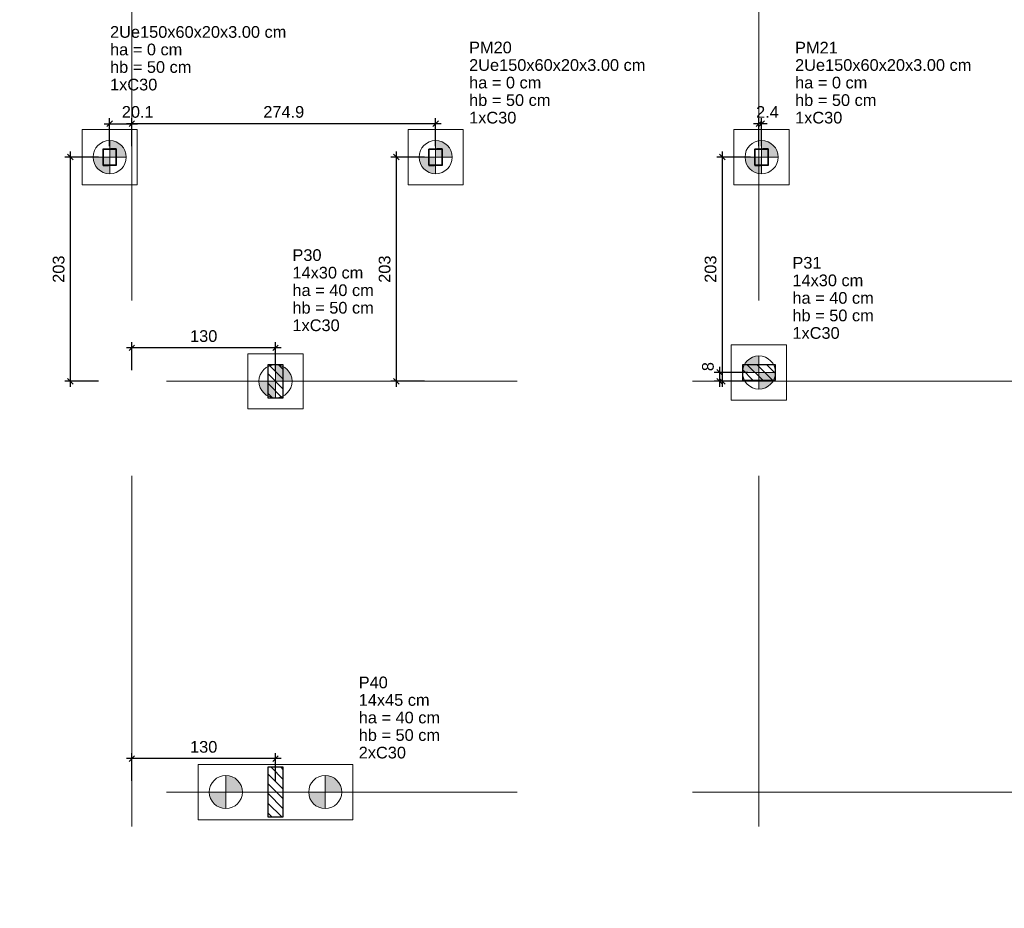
# Model space of a CAD drawing. Header units: millimetres. Extents: x 10906 to 25863, y 1966 to 4861.
# Tile 11 of 163: x 10953 to 10970, y 2936 to 2952. Entities that reach past the tile are written whole.
import ezdxf

# ---------------------------------------------------------------- set-up
doc = ezdxf.new("R2010")
doc.units = ezdxf.units.MM
doc.linetypes.add('DASHED2', pattern=[9.525, 6.35, -3.175])
doc.linetypes.add('DOT2', pattern=[3.175, 0, -3.175])
for name, color, linetype, lineweight in [('LC-Cotas', 4, 'Continuous', 5), ('LC-Eixos', 5, 'DASHED2', 5), ('LC-Estacas dos blocos', 252, 'Continuous', 5), ('LC-Hachuras dos pilares', 8, 'Continuous', 5), ('LC-Seção das fundações', 7, 'Continuous', 5), ('LC-Seção dos pilares', 4, 'Continuous', 30), ('LC-Textos', 7, 'Continuous', 20)]:
    doc.layers.add(name, color=color, linetype=linetype, lineweight=lineweight)
doc.styles.add('Arial', font='arial.ttf')
doc.styles.get("Standard").update_dxf_attribs({"font": 'arial.ttf'})
doc.dimstyles.new('UM_50.000000', dxfattribs={"dimtxt": 0.18, "dimasz": 0.2, "dimexe": 0.2, "dimexo": 0.5, "dimgap": 0, "dimtad": 1, "dimtih": 1, "dimtoh": 1, "dimlfac": 50, "dimzin": 0, "dimdsep": 46, "dimtxsty": 'Standard', "dimcen": 0.09, "dimdle": 0.2, "dimclrd": 256, "dimclre": 256, "dimclrt": 7, "dimazin": 0, "dimtfac": 1, "dimtofl": 0, "dimtmove": 0, "dimatfit": 3, "dimfxl": 1, "dimtolj": 1, "dimtzin": 0, "dimarcsym": 0})
pattern_1 = [(135, (10908.55917, 2930.6675), (-0.08838835, -0.08838835), [])]

# ---------------------------------------------------------------- blocks, each defined once
blk = doc.blocks.new('_Oblique')
at = {"color": 0, "linetype": 'ByBlock', "lineweight": -2}
blk.add_line((-0.5, -0.5), (0.5, 0.5), dxfattribs=at)
blk = doc.blocks.new('*D1344')
at = {"layer": 'Defpoints', "color": 0, "transparency": 16777216}
for p in [(10965.909, 2945.868), (10965.197, 2945.708), (10965.909, 2945.708)]:
    blk.add_point(p, dxfattribs=at)
at = {"layer": 'LC-Cotas', "lineweight": -2, "transparency": 16777216}
for p, q in [((10965.197, 2945.968), (10965.197, 2945.608)), ((10965.709, 2945.868), (10965.097, 2945.868)), ((10965.709, 2945.708), (10965.097, 2945.708))]:
    blk.add_line(p, q, dxfattribs=at)
at = {"layer": 'LC-Cotas', "lineweight": -2, "transparency": 16777216, "xscale": 0.1, "yscale": 0.1, "zscale": 0.1}
for p, rotation in [((10965.197, 2945.868), 90), ((10965.197, 2945.708), 270)]:
    blk.add_blockref('_Oblique', p, dxfattribs=dict(at, rotation=rotation))
at = {"layer": 'LC-Cotas', "color": 7, "transparency": 16777216, "insert": (10964.986, 2945.973), "char_height": 0.2118, "attachment_point": 5, "rotation": 90, "style": 'Arial'}
blk.add_mtext('\\A1;8', dxfattribs=at)
blk = doc.blocks.new('*D1373')
at = {"layer": 'Defpoints', "color": 0, "transparency": 16777216}
for p in [(10954.157, 2949.768), (10953.445, 2945.708), (10954.157, 2945.708)]:
    blk.add_point(p, dxfattribs=at)
at = {"layer": 'LC-Cotas', "lineweight": -2, "transparency": 16777216}
for p, q in [((10953.445, 2949.868), (10953.445, 2945.608)), ((10953.957, 2949.768), (10953.345, 2949.768)), ((10953.957, 2945.708), (10953.345, 2945.708))]:
    blk.add_line(p, q, dxfattribs=at)
at = {"layer": 'LC-Cotas', "lineweight": -2, "transparency": 16777216, "xscale": 0.1, "yscale": 0.1, "zscale": 0.1}
for p, rotation in [((10953.445, 2949.768), 90), ((10953.445, 2945.708), 270)]:
    blk.add_blockref('_Oblique', p, dxfattribs=dict(at, rotation=rotation))
at = {"layer": 'LC-Cotas', "color": 7, "transparency": 16777216, "insert": (10953.234, 2947.738), "char_height": 0.2118, "attachment_point": 5, "rotation": 90, "style": 'Arial'}
blk.add_mtext('\\A1;203', dxfattribs=at)
blk = doc.blocks.new('*D1375')
at = {"layer": 'Defpoints', "color": 0, "transparency": 16777216}
for p in [(10960.057, 2949.768), (10959.345, 2945.708), (10960.057, 2945.708)]:
    blk.add_point(p, dxfattribs=at)
at = {"layer": 'LC-Cotas', "lineweight": -2, "transparency": 16777216}
for p, q in [((10959.345, 2949.868), (10959.345, 2945.608)), ((10959.857, 2949.768), (10959.245, 2949.768)), ((10959.857, 2945.708), (10959.245, 2945.708))]:
    blk.add_line(p, q, dxfattribs=at)
at = {"layer": 'LC-Cotas', "lineweight": -2, "transparency": 16777216, "xscale": 0.1, "yscale": 0.1, "zscale": 0.1}
for p, rotation in [((10959.345, 2949.768), 90), ((10959.345, 2945.708), 270)]:
    blk.add_blockref('_Oblique', p, dxfattribs=dict(at, rotation=rotation))
at = {"layer": 'LC-Cotas', "color": 7, "transparency": 16777216, "insert": (10959.134, 2947.738), "char_height": 0.2118, "attachment_point": 5, "rotation": 90, "style": 'Arial'}
blk.add_mtext('\\A1;203', dxfattribs=at)
blk = doc.blocks.new('*D1376')
at = {"layer": 'Defpoints', "color": 0, "transparency": 16777216}
for p in [(10965.957, 2949.768), (10965.245, 2945.708), (10965.957, 2945.708)]:
    blk.add_point(p, dxfattribs=at)
at = {"layer": 'LC-Cotas', "lineweight": -2, "transparency": 16777216}
for p, q in [((10965.245, 2949.868), (10965.245, 2945.608)), ((10965.757, 2949.768), (10965.145, 2949.768)), ((10965.757, 2945.708), (10965.145, 2945.708))]:
    blk.add_line(p, q, dxfattribs=at)
at = {"layer": 'LC-Cotas', "lineweight": -2, "transparency": 16777216, "xscale": 0.1, "yscale": 0.1, "zscale": 0.1}
for p, rotation in [((10965.245, 2949.768), 90), ((10965.245, 2945.708), 270)]:
    blk.add_blockref('_Oblique', p, dxfattribs=dict(at, rotation=rotation))
at = {"layer": 'LC-Cotas', "color": 7, "transparency": 16777216, "insert": (10965.034, 2947.738), "char_height": 0.2118, "attachment_point": 5, "rotation": 90, "style": 'Arial'}
blk.add_mtext('\\A1;203', dxfattribs=at)
blk = doc.blocks.new('*D1390')
at = {"layer": 'Defpoints', "color": 0, "transparency": 16777216}
for p in [(10954.559, 2946.313), (10954.559, 2945.708), (10957.159, 2945.708)]:
    blk.add_point(p, dxfattribs=at)
at = {"layer": 'LC-Cotas', "lineweight": -2, "transparency": 16777216}
for p, q in [((10957.259, 2946.313), (10954.459, 2946.313)), ((10954.559, 2945.908), (10954.559, 2946.413)), ((10957.159, 2945.908), (10957.159, 2946.413))]:
    blk.add_line(p, q, dxfattribs=at)
at = {"layer": 'LC-Cotas', "lineweight": -2, "transparency": 16777216, "xscale": 0.1, "yscale": 0.1, "zscale": 0.1, "rotation": 180}
blk.add_blockref('_Oblique', (10954.559, 2946.313), dxfattribs=at)
at = {"layer": 'LC-Cotas', "lineweight": -2, "transparency": 16777216, "xscale": 0.1, "yscale": 0.1, "zscale": 0.1}
blk.add_blockref('_Oblique', (10957.159, 2946.313), dxfattribs=at)
at = {"layer": 'LC-Cotas', "color": 7, "transparency": 16777216, "insert": (10955.859, 2946.525), "char_height": 0.2118, "attachment_point": 5, "rotation": 0.0057, "style": 'Arial'}
blk.add_mtext('\\A1;130', dxfattribs=at)
blk = doc.blocks.new('*D1395')
at = {"layer": 'Defpoints', "color": 0, "transparency": 16777216}
for p in [(10954.559, 2938.873), (10954.559, 2938.268), (10957.159, 2938.268)]:
    blk.add_point(p, dxfattribs=at)
at = {"layer": 'LC-Cotas', "lineweight": -2, "transparency": 16777216}
for p, q in [((10957.259, 2938.873), (10954.459, 2938.873)), ((10954.559, 2938.468), (10954.559, 2938.973)), ((10957.159, 2938.468), (10957.159, 2938.973))]:
    blk.add_line(p, q, dxfattribs=at)
at = {"layer": 'LC-Cotas', "lineweight": -2, "transparency": 16777216, "xscale": 0.1, "yscale": 0.1, "zscale": 0.1, "rotation": 180}
blk.add_blockref('_Oblique', (10954.559, 2938.873), dxfattribs=at)
at = {"layer": 'LC-Cotas', "lineweight": -2, "transparency": 16777216, "xscale": 0.1, "yscale": 0.1, "zscale": 0.1}
blk.add_blockref('_Oblique', (10957.159, 2938.873), dxfattribs=at)
at = {"layer": 'LC-Cotas', "color": 7, "transparency": 16777216, "insert": (10955.859, 2939.085), "char_height": 0.2118, "attachment_point": 5, "rotation": 0.0057, "style": 'Arial'}
blk.add_mtext('\\A1;130', dxfattribs=at)
blk = doc.blocks.new('*D1301')
at = {"layer": 'Defpoints', "color": 0, "transparency": 16777216}
for p in [(10954.559, 2950.373), (10954.157, 2949.768), (10954.559, 2949.768)]:
    blk.add_point(p, dxfattribs=at)
at = {"layer": 'LC-Cotas', "lineweight": -2, "transparency": 16777216}
for p, q in [((10954.157, 2949.968), (10954.157, 2950.473)), ((10954.559, 2949.968), (10954.559, 2950.473)), ((10954.057, 2950.373), (10954.659, 2950.373))]:
    blk.add_line(p, q, dxfattribs=at)
at = {"layer": 'LC-Cotas', "lineweight": -2, "transparency": 16777216, "xscale": 0.1, "yscale": 0.1, "zscale": 0.1, "rotation": 180}
blk.add_blockref('_Oblique', (10954.157, 2950.373), dxfattribs=at)
at = {"layer": 'LC-Cotas', "lineweight": -2, "transparency": 16777216, "xscale": 0.1, "yscale": 0.1, "zscale": 0.1}
blk.add_blockref('_Oblique', (10954.559, 2950.373), dxfattribs=at)
at = {"layer": 'LC-Cotas', "color": 7, "transparency": 16777216, "insert": (10954.665, 2950.585), "char_height": 0.2118, "attachment_point": 5, "rotation": 0.0057, "style": 'Arial'}
blk.add_mtext('\\A1;20.1', dxfattribs=at)
blk = doc.blocks.new('*D1303')
at = {"layer": 'Defpoints', "color": 0, "transparency": 16777216}
for p in [(10954.559, 2950.373), (10954.559, 2949.768), (10960.057, 2949.768)]:
    blk.add_point(p, dxfattribs=at)
at = {"layer": 'LC-Cotas', "lineweight": -2, "transparency": 16777216}
for p, q in [((10954.559, 2949.968), (10954.559, 2950.473)), ((10960.057, 2949.968), (10960.057, 2950.473)), ((10960.157, 2950.373), (10954.459, 2950.373))]:
    blk.add_line(p, q, dxfattribs=at)
at = {"layer": 'LC-Cotas', "lineweight": -2, "transparency": 16777216, "xscale": 0.1, "yscale": 0.1, "zscale": 0.1, "rotation": 180}
blk.add_blockref('_Oblique', (10954.559, 2950.373), dxfattribs=at)
at = {"layer": 'LC-Cotas', "lineweight": -2, "transparency": 16777216, "xscale": 0.1, "yscale": 0.1, "zscale": 0.1}
blk.add_blockref('_Oblique', (10960.057, 2950.373), dxfattribs=at)
at = {"layer": 'LC-Cotas', "color": 7, "transparency": 16777216, "insert": (10957.308, 2950.585), "char_height": 0.2118, "attachment_point": 5, "rotation": 0.0057, "style": 'Arial'}
blk.add_mtext('\\A1;274.9', dxfattribs=at)
blk = doc.blocks.new('*D1304')
at = {"layer": 'Defpoints', "color": 0, "transparency": 16777216}
for p in [(10965.909, 2950.373), (10965.909, 2949.768), (10965.957, 2949.768)]:
    blk.add_point(p, dxfattribs=at)
at = {"layer": 'LC-Cotas', "lineweight": -2, "transparency": 16777216}
for p, q in [((10965.909, 2949.968), (10965.909, 2950.473)), ((10965.957, 2949.968), (10965.957, 2950.473)), ((10966.057, 2950.373), (10965.809, 2950.373))]:
    blk.add_line(p, q, dxfattribs=at)
at = {"layer": 'LC-Cotas', "lineweight": -2, "transparency": 16777216, "xscale": 0.1, "yscale": 0.1, "zscale": 0.1, "rotation": 180}
blk.add_blockref('_Oblique', (10965.909, 2950.373), dxfattribs=at)
at = {"layer": 'LC-Cotas', "lineweight": -2, "transparency": 16777216, "xscale": 0.1, "yscale": 0.1, "zscale": 0.1}
blk.add_blockref('_Oblique', (10965.957, 2950.373), dxfattribs=at)
at = {"layer": 'LC-Cotas', "color": 7, "transparency": 16777216, "insert": (10966.063, 2950.585), "char_height": 0.2118, "attachment_point": 5, "rotation": 0.0057, "style": 'Arial'}
blk.add_mtext('\\A1;2.4', dxfattribs=at)

msp = doc.modelspace()

# ---------------------------------------------------------------- hatches: boundary and pattern name
at = {"layer": 'LC-Estacas dos blocos', "linetype": 'Continuous'}
for points in [[(10954.44695, 2949.84515), (10954.41698, 2949.91751), (10954.3693, 2949.97964), (10954.30717, 2950.02731), (10954.23481, 2950.05728), (10954.15717, 2950.06751), (10954.15717, 2949.76751), (10954.45717, 2949.76751), (10954.44695, 2949.84515)], [(10960.34695, 2949.84515), (10960.31698, 2949.91751), (10960.2693, 2949.97964), (10960.20717, 2950.02731), (10960.13481, 2950.05728), (10960.05717, 2950.06751), (10960.05717, 2949.76751), (10960.35717, 2949.76751), (10960.34695, 2949.84515)], [(10966.25717, 2949.76751), (10966.24695, 2949.84515), (10966.21698, 2949.91751), (10966.1693, 2949.97964), (10966.10717, 2950.02731), (10966.03481, 2950.05728), (10965.95717, 2950.06751), (10965.95717, 2949.76751), (10966.25717, 2949.76751)], [(10954.07952, 2949.47773), (10954.15717, 2949.46751), (10954.15717, 2949.76751), (10953.85717, 2949.76751), (10953.86739, 2949.68986), (10953.89736, 2949.61751), (10953.94504, 2949.55537), (10954.00717, 2949.5077), (10954.07952, 2949.47773)], [(10959.97952, 2949.47773), (10960.05717, 2949.46751), (10960.05717, 2949.76751), (10959.75717, 2949.76751), (10959.76739, 2949.68986), (10959.79736, 2949.61751), (10959.84504, 2949.55537), (10959.90717, 2949.5077), (10959.97952, 2949.47773)], [(10965.87952, 2949.47773), (10965.95717, 2949.46751), (10965.95717, 2949.76751), (10965.65717, 2949.76751), (10965.66739, 2949.68986), (10965.69736, 2949.61751), (10965.74504, 2949.55537), (10965.80717, 2949.5077), (10965.87952, 2949.47773)], [(10965.60917, 2945.86751), (10965.90917, 2945.86751), (10965.90917, 2946.16751), (10965.83152, 2946.15728), (10965.75917, 2946.12731), (10965.69704, 2946.07964), (10965.64936, 2946.01751), (10965.61939, 2945.94515), (10965.60917, 2945.86751)], [(10957.44895, 2945.78515), (10957.41898, 2945.85751), (10957.3713, 2945.91964), (10957.30917, 2945.96731), (10957.23681, 2945.99728), (10957.15917, 2946.00751), (10957.15917, 2945.70751), (10957.45917, 2945.70751), (10957.44895, 2945.78515)], [(10966.1213, 2945.65537), (10966.16898, 2945.71751), (10966.19895, 2945.78986), (10966.20917, 2945.86751), (10965.90917, 2945.86751), (10965.90917, 2945.56751), (10965.98681, 2945.57773), (10966.05917, 2945.6077), (10966.1213, 2945.65537)], [(10957.08152, 2945.41773), (10957.15917, 2945.40751), (10957.15917, 2945.70751), (10956.85917, 2945.70751), (10956.86939, 2945.62986), (10956.89936, 2945.55751), (10956.94704, 2945.49537), (10957.00917, 2945.4477), (10957.08152, 2945.41773)], [(10956.54895, 2938.34515), (10956.51898, 2938.41751), (10956.4713, 2938.47964), (10956.40917, 2938.52731), (10956.33681, 2938.55728), (10956.25917, 2938.56751), (10956.25917, 2938.26751), (10956.55917, 2938.26751), (10956.54895, 2938.34515)], [(10958.34895, 2938.34515), (10958.31898, 2938.41751), (10958.2713, 2938.47964), (10958.20917, 2938.52731), (10958.13681, 2938.55728), (10958.05917, 2938.56751), (10958.05917, 2938.26751), (10958.35917, 2938.26751), (10958.34895, 2938.34515)], [(10956.18152, 2937.97773), (10956.25917, 2937.96751), (10956.25917, 2938.26751), (10955.95917, 2938.26751), (10955.96939, 2938.18986), (10955.99936, 2938.11751), (10956.04704, 2938.05537), (10956.10917, 2938.0077), (10956.18152, 2937.97773)], [(10957.98152, 2937.97773), (10958.05917, 2937.96751), (10958.05917, 2938.26751), (10957.75917, 2938.26751), (10957.76939, 2938.18986), (10957.79936, 2938.11751), (10957.84704, 2938.05537), (10957.90917, 2938.0077), (10957.98152, 2937.97773)]]:
    msp.add_hatch(color=256, dxfattribs=at).paths.add_polyline_path(points)
at = {"layer": 'LC-Hachuras dos pilares', "linetype": 'Continuous'}
h = msp.add_hatch(dxfattribs=at)
h.set_pattern_fill('ANSI31', color=256, angle=90, style=0)
h.set_pattern_definition(pattern_1)
h.paths.add_polyline_path([(10954.27117, 2949.91751), (10954.27211, 2949.91743), (10954.27302, 2949.91721), (10954.27389, 2949.91685), (10954.27469, 2949.91636), (10954.27541, 2949.91575), (10954.27602, 2949.91503), (10954.27651, 2949.91423), (10954.27687, 2949.91336), (10954.27709, 2949.91244), (10954.27717, 2949.91151), (10954.27717, 2949.62351), (10954.27709, 2949.62257), (10954.27687, 2949.62165), (10954.27651, 2949.62078), (10954.27602, 2949.61998), (10954.27541, 2949.61926), (10954.27469, 2949.61865), (10954.27389, 2949.61816), (10954.27302, 2949.6178), (10954.27211, 2949.61758), (10954.27117, 2949.61751), (10954.04317, 2949.61751), (10954.04223, 2949.61758), (10954.04131, 2949.6178), (10954.04044, 2949.61816), (10954.03964, 2949.61865), (10954.03893, 2949.61926), (10954.03831, 2949.61998), (10954.03782, 2949.62078), (10954.03746, 2949.62165), (10954.03724, 2949.62257), (10954.03717, 2949.62351), (10954.03717, 2949.91151), (10954.03724, 2949.91244), (10954.03746, 2949.91336), (10954.03782, 2949.91423), (10954.03831, 2949.91503), (10954.03893, 2949.91575), (10954.03964, 2949.91636), (10954.04044, 2949.91685), (10954.04131, 2949.91721), (10954.04223, 2949.91743), (10954.04317, 2949.91751), (10954.27117, 2949.91751)])
h.paths.add_polyline_path([(10954.26517, 2949.91151), (10954.26611, 2949.91143), (10954.26702, 2949.91121), (10954.26789, 2949.91085), (10954.26869, 2949.91036), (10954.26941, 2949.90975), (10954.27002, 2949.90903), (10954.27051, 2949.90823), (10954.27087, 2949.90736), (10954.27109, 2949.90644), (10954.27117, 2949.90551), (10954.27117, 2949.62951), (10954.27109, 2949.62857), (10954.27087, 2949.62765), (10954.27051, 2949.62678), (10954.27002, 2949.62598), (10954.26941, 2949.62526), (10954.26869, 2949.62465), (10954.26789, 2949.62416), (10954.26702, 2949.6238), (10954.26611, 2949.62358), (10954.26517, 2949.62351), (10954.04917, 2949.62351), (10954.04823, 2949.62358), (10954.04731, 2949.6238), (10954.04644, 2949.62416), (10954.04564, 2949.62465), (10954.04493, 2949.62526), (10954.04431, 2949.62598), (10954.04382, 2949.62678), (10954.04346, 2949.62765), (10954.04324, 2949.62857), (10954.04317, 2949.62951), (10954.04317, 2949.90551), (10954.04324, 2949.90644), (10954.04346, 2949.90736), (10954.04382, 2949.90823), (10954.04431, 2949.90903), (10954.04493, 2949.90975), (10954.04564, 2949.91036), (10954.04644, 2949.91085), (10954.04731, 2949.91121), (10954.04823, 2949.91143), (10954.04917, 2949.91151), (10954.26517, 2949.91151)], flags=0)
h = msp.add_hatch(dxfattribs=at)
h.set_pattern_fill('ANSI31', color=256, angle=90, style=0)
h.set_pattern_definition(pattern_1)
h.paths.add_polyline_path([(10960.17117, 2949.91751), (10960.17211, 2949.91743), (10960.17302, 2949.91721), (10960.17389, 2949.91685), (10960.17469, 2949.91636), (10960.17541, 2949.91575), (10960.17602, 2949.91503), (10960.17651, 2949.91423), (10960.17687, 2949.91336), (10960.17709, 2949.91244), (10960.17717, 2949.91151), (10960.17717, 2949.62351), (10960.17709, 2949.62257), (10960.17687, 2949.62165), (10960.17651, 2949.62078), (10960.17602, 2949.61998), (10960.17541, 2949.61926), (10960.17469, 2949.61865), (10960.17389, 2949.61816), (10960.17302, 2949.6178), (10960.17211, 2949.61758), (10960.17117, 2949.61751), (10959.94317, 2949.61751), (10959.94223, 2949.61758), (10959.94131, 2949.6178), (10959.94044, 2949.61816), (10959.93964, 2949.61865), (10959.93893, 2949.61926), (10959.93831, 2949.61998), (10959.93782, 2949.62078), (10959.93746, 2949.62165), (10959.93724, 2949.62257), (10959.93717, 2949.62351), (10959.93717, 2949.91151), (10959.93724, 2949.91244), (10959.93746, 2949.91336), (10959.93782, 2949.91423), (10959.93831, 2949.91503), (10959.93893, 2949.91575), (10959.93964, 2949.91636), (10959.94044, 2949.91685), (10959.94131, 2949.91721), (10959.94223, 2949.91743), (10959.94317, 2949.91751), (10960.17117, 2949.91751)])
h.paths.add_polyline_path([(10960.16517, 2949.91151), (10960.16611, 2949.91143), (10960.16702, 2949.91121), (10960.16789, 2949.91085), (10960.16869, 2949.91036), (10960.16941, 2949.90975), (10960.17002, 2949.90903), (10960.17051, 2949.90823), (10960.17087, 2949.90736), (10960.17109, 2949.90644), (10960.17117, 2949.90551), (10960.17117, 2949.62951), (10960.17109, 2949.62857), (10960.17087, 2949.62765), (10960.17051, 2949.62678), (10960.17002, 2949.62598), (10960.16941, 2949.62526), (10960.16869, 2949.62465), (10960.16789, 2949.62416), (10960.16702, 2949.6238), (10960.16611, 2949.62358), (10960.16517, 2949.62351), (10959.94917, 2949.62351), (10959.94823, 2949.62358), (10959.94731, 2949.6238), (10959.94644, 2949.62416), (10959.94564, 2949.62465), (10959.94493, 2949.62526), (10959.94431, 2949.62598), (10959.94382, 2949.62678), (10959.94346, 2949.62765), (10959.94324, 2949.62857), (10959.94317, 2949.62951), (10959.94317, 2949.90551), (10959.94324, 2949.90644), (10959.94346, 2949.90736), (10959.94382, 2949.90823), (10959.94431, 2949.90903), (10959.94493, 2949.90975), (10959.94564, 2949.91036), (10959.94644, 2949.91085), (10959.94731, 2949.91121), (10959.94823, 2949.91143), (10959.94917, 2949.91151), (10960.16517, 2949.91151)], flags=0)
h = msp.add_hatch(dxfattribs=at)
h.set_pattern_fill('ANSI31', color=256, angle=90, style=0)
h.set_pattern_definition(pattern_1)
h.paths.add_polyline_path([(10966.07117, 2949.91751), (10966.07211, 2949.91743), (10966.07302, 2949.91721), (10966.07389, 2949.91685), (10966.07469, 2949.91636), (10966.07541, 2949.91575), (10966.07602, 2949.91503), (10966.07651, 2949.91423), (10966.07687, 2949.91336), (10966.07709, 2949.91244), (10966.07717, 2949.91151), (10966.07717, 2949.62351), (10966.07709, 2949.62257), (10966.07687, 2949.62165), (10966.07651, 2949.62078), (10966.07602, 2949.61998), (10966.07541, 2949.61926), (10966.07469, 2949.61865), (10966.07389, 2949.61816), (10966.07302, 2949.6178), (10966.07211, 2949.61758), (10966.07117, 2949.61751), (10965.84317, 2949.61751), (10965.84223, 2949.61758), (10965.84131, 2949.6178), (10965.84044, 2949.61816), (10965.83964, 2949.61865), (10965.83893, 2949.61926), (10965.83831, 2949.61998), (10965.83782, 2949.62078), (10965.83746, 2949.62165), (10965.83724, 2949.62257), (10965.83717, 2949.62351), (10965.83717, 2949.91151), (10965.83724, 2949.91244), (10965.83746, 2949.91336), (10965.83782, 2949.91423), (10965.83831, 2949.91503), (10965.83893, 2949.91575), (10965.83964, 2949.91636), (10965.84044, 2949.91685), (10965.84131, 2949.91721), (10965.84223, 2949.91743), (10965.84317, 2949.91751), (10966.07117, 2949.91751)])
h.paths.add_polyline_path([(10966.06517, 2949.91151), (10966.06611, 2949.91143), (10966.06702, 2949.91121), (10966.06789, 2949.91085), (10966.06869, 2949.91036), (10966.06941, 2949.90975), (10966.07002, 2949.90903), (10966.07051, 2949.90823), (10966.07087, 2949.90736), (10966.07109, 2949.90644), (10966.07117, 2949.90551), (10966.07117, 2949.62951), (10966.07109, 2949.62857), (10966.07087, 2949.62765), (10966.07051, 2949.62678), (10966.07002, 2949.62598), (10966.06941, 2949.62526), (10966.06869, 2949.62465), (10966.06789, 2949.62416), (10966.06702, 2949.6238), (10966.06611, 2949.62358), (10966.06517, 2949.62351), (10965.84917, 2949.62351), (10965.84823, 2949.62358), (10965.84731, 2949.6238), (10965.84644, 2949.62416), (10965.84564, 2949.62465), (10965.84493, 2949.62526), (10965.84431, 2949.62598), (10965.84382, 2949.62678), (10965.84346, 2949.62765), (10965.84324, 2949.62857), (10965.84317, 2949.62951), (10965.84317, 2949.90551), (10965.84324, 2949.90644), (10965.84346, 2949.90736), (10965.84382, 2949.90823), (10965.84431, 2949.90903), (10965.84493, 2949.90975), (10965.84564, 2949.91036), (10965.84644, 2949.91085), (10965.84731, 2949.91121), (10965.84823, 2949.91143), (10965.84917, 2949.91151), (10966.06517, 2949.91151)], flags=0)
h = msp.add_hatch(dxfattribs=at)
h.set_pattern_fill('ANSI31', color=256, angle=90, style=0)
h.set_pattern_definition(pattern_1)
h.paths.add_polyline_path([(10957.01917, 2945.40751), (10957.29917, 2945.40751), (10957.29917, 2946.00751), (10957.01917, 2946.00751), (10957.01917, 2945.40751)])
h = msp.add_hatch(dxfattribs=at)
h.set_pattern_fill('ANSI31', color=256, angle=90, style=0)
h.set_pattern_definition(pattern_1)
h.paths.add_polyline_path([(10966.20917, 2945.72751), (10966.20917, 2946.00751), (10965.60917, 2946.00751), (10965.60917, 2945.72751), (10966.20917, 2945.72751)])
h = msp.add_hatch(dxfattribs=at)
h.set_pattern_fill('ANSI31', color=256, angle=90, style=0)
h.set_pattern_definition(pattern_1)
h.paths.add_polyline_path([(10957.01917, 2937.81751), (10957.29917, 2937.81751), (10957.29917, 2938.71751), (10957.01917, 2938.71751), (10957.01917, 2937.81751)])

# ---------------------------------------------------------------- linework, layer by layer
at = {"layer": 'LC-Eixos'}
for p, q in [((10954.55917, 2982.09601), (10954.55917, 2920.56751)), ((10965.90917, 2982.09601), (10965.90917, 2920.56751)), ((10907.55917, 2945.70751), (10993.94087, 2945.70751)), ((10907.55917, 2938.26751), (10993.94087, 2938.26751))]:
    msp.add_line(p, q, dxfattribs=at)
at = {"layer": 'LC-Estacas dos blocos'}
for p, q in [((10954.15717, 2949.46751), (10954.15717, 2950.06751)), ((10960.05717, 2949.46751), (10960.05717, 2950.06751)), ((10965.95717, 2949.46751), (10965.95717, 2950.06751)), ((10953.85717, 2949.76751), (10954.45717, 2949.76751)), ((10959.75717, 2949.76751), (10960.35717, 2949.76751)), ((10965.65717, 2949.76751), (10966.25717, 2949.76751)), ((10965.90917, 2945.56751), (10965.90917, 2946.16751)), ((10957.15917, 2945.40751), (10957.15917, 2946.00751)), ((10966.20917, 2945.86751), (10965.60917, 2945.86751)), ((10956.85917, 2945.70751), (10957.45917, 2945.70751)), ((10956.25917, 2937.96751), (10956.25917, 2938.56751)), ((10958.05917, 2937.96751), (10958.05917, 2938.56751)), ((10955.95917, 2938.26751), (10956.55917, 2938.26751)), ((10957.75917, 2938.26751), (10958.35917, 2938.26751))]:
    msp.add_line(p, q, dxfattribs=at)
for centre in [(10954.15717, 2949.76751), (10960.05717, 2949.76751), (10965.95717, 2949.76751), (10965.90917, 2945.86751), (10957.15917, 2945.70751), (10956.25917, 2938.26751), (10958.05917, 2938.26751)]:
    msp.add_circle(centre, 0.3, dxfattribs=at)
at = {"layer": 'LC-Seção das fundações'}
for points in [[(10953.65717, 2950.26751), (10953.65717, 2949.26751), (10954.65717, 2949.26751), (10954.65717, 2950.26751), (10953.65717, 2950.26751)], [(10959.55717, 2950.26751), (10959.55717, 2949.26751), (10960.55717, 2949.26751), (10960.55717, 2950.26751), (10959.55717, 2950.26751)], [(10965.45717, 2950.26751), (10965.45717, 2949.26751), (10966.45717, 2949.26751), (10966.45717, 2950.26751), (10965.45717, 2950.26751)], [(10965.40917, 2945.36751), (10966.40917, 2945.36751), (10966.40917, 2946.36751), (10965.40917, 2946.36751), (10965.40917, 2945.36751)], [(10956.65917, 2946.20751), (10956.65917, 2945.20751), (10957.65917, 2945.20751), (10957.65917, 2946.20751), (10956.65917, 2946.20751)], [(10955.75917, 2938.76751), (10955.75917, 2937.76751), (10958.55917, 2937.76751), (10958.55917, 2938.76751), (10955.75917, 2938.76751)]]:
    msp.add_lwpolyline(points, close=True, dxfattribs=at)
at = {"layer": 'LC-Seção dos pilares'}
for points in [[(10954.27117, 2949.91751), (10954.27211, 2949.91743), (10954.27302, 2949.91721), (10954.27389, 2949.91685), (10954.27469, 2949.91636), (10954.27541, 2949.91575), (10954.27602, 2949.91503), (10954.27651, 2949.91423), (10954.27687, 2949.91336), (10954.27709, 2949.91244), (10954.27717, 2949.91151), (10954.27717, 2949.62351), (10954.27709, 2949.62257), (10954.27687, 2949.62165), (10954.27651, 2949.62078), (10954.27602, 2949.61998), (10954.27541, 2949.61926), (10954.27469, 2949.61865), (10954.27389, 2949.61816), (10954.27302, 2949.6178), (10954.27211, 2949.61758), (10954.27117, 2949.61751), (10954.04317, 2949.61751), (10954.04223, 2949.61758), (10954.04131, 2949.6178), (10954.04044, 2949.61816), (10954.03964, 2949.61865), (10954.03893, 2949.61926), (10954.03831, 2949.61998), (10954.03782, 2949.62078), (10954.03746, 2949.62165), (10954.03724, 2949.62257), (10954.03717, 2949.62351), (10954.03717, 2949.91151), (10954.03724, 2949.91244), (10954.03746, 2949.91336), (10954.03782, 2949.91423), (10954.03831, 2949.91503), (10954.03893, 2949.91575), (10954.03964, 2949.91636), (10954.04044, 2949.91685), (10954.04131, 2949.91721), (10954.04223, 2949.91743), (10954.04317, 2949.91751), (10954.27117, 2949.91751)], [(10954.26517, 2949.91151), (10954.26611, 2949.91143), (10954.26702, 2949.91121), (10954.26789, 2949.91085), (10954.26869, 2949.91036), (10954.26941, 2949.90975), (10954.27002, 2949.90903), (10954.27051, 2949.90823), (10954.27087, 2949.90736), (10954.27109, 2949.90644), (10954.27117, 2949.90551), (10954.27117, 2949.62951), (10954.27109, 2949.62857), (10954.27087, 2949.62765), (10954.27051, 2949.62678), (10954.27002, 2949.62598), (10954.26941, 2949.62526), (10954.26869, 2949.62465), (10954.26789, 2949.62416), (10954.26702, 2949.6238), (10954.26611, 2949.62358), (10954.26517, 2949.62351), (10954.04917, 2949.62351), (10954.04823, 2949.62358), (10954.04731, 2949.6238), (10954.04644, 2949.62416), (10954.04564, 2949.62465), (10954.04493, 2949.62526), (10954.04431, 2949.62598), (10954.04382, 2949.62678), (10954.04346, 2949.62765), (10954.04324, 2949.62857), (10954.04317, 2949.62951), (10954.04317, 2949.90551), (10954.04324, 2949.90644), (10954.04346, 2949.90736), (10954.04382, 2949.90823), (10954.04431, 2949.90903), (10954.04493, 2949.90975), (10954.04564, 2949.91036), (10954.04644, 2949.91085), (10954.04731, 2949.91121), (10954.04823, 2949.91143), (10954.04917, 2949.91151), (10954.26517, 2949.91151)], [(10960.17117, 2949.91751), (10960.17211, 2949.91743), (10960.17302, 2949.91721), (10960.17389, 2949.91685), (10960.17469, 2949.91636), (10960.17541, 2949.91575), (10960.17602, 2949.91503), (10960.17651, 2949.91423), (10960.17687, 2949.91336), (10960.17709, 2949.91244), (10960.17717, 2949.91151), (10960.17717, 2949.62351), (10960.17709, 2949.62257), (10960.17687, 2949.62165), (10960.17651, 2949.62078), (10960.17602, 2949.61998), (10960.17541, 2949.61926), (10960.17469, 2949.61865), (10960.17389, 2949.61816), (10960.17302, 2949.6178), (10960.17211, 2949.61758), (10960.17117, 2949.61751), (10959.94317, 2949.61751), (10959.94223, 2949.61758), (10959.94131, 2949.6178), (10959.94044, 2949.61816), (10959.93964, 2949.61865), (10959.93893, 2949.61926), (10959.93831, 2949.61998), (10959.93782, 2949.62078), (10959.93746, 2949.62165), (10959.93724, 2949.62257), (10959.93717, 2949.62351), (10959.93717, 2949.91151), (10959.93724, 2949.91244), (10959.93746, 2949.91336), (10959.93782, 2949.91423), (10959.93831, 2949.91503), (10959.93893, 2949.91575), (10959.93964, 2949.91636), (10959.94044, 2949.91685), (10959.94131, 2949.91721), (10959.94223, 2949.91743), (10959.94317, 2949.91751), (10960.17117, 2949.91751)], [(10960.16517, 2949.91151), (10960.16611, 2949.91143), (10960.16702, 2949.91121), (10960.16789, 2949.91085), (10960.16869, 2949.91036), (10960.16941, 2949.90975), (10960.17002, 2949.90903), (10960.17051, 2949.90823), (10960.17087, 2949.90736), (10960.17109, 2949.90644), (10960.17117, 2949.90551), (10960.17117, 2949.62951), (10960.17109, 2949.62857), (10960.17087, 2949.62765), (10960.17051, 2949.62678), (10960.17002, 2949.62598), (10960.16941, 2949.62526), (10960.16869, 2949.62465), (10960.16789, 2949.62416), (10960.16702, 2949.6238), (10960.16611, 2949.62358), (10960.16517, 2949.62351), (10959.94917, 2949.62351), (10959.94823, 2949.62358), (10959.94731, 2949.6238), (10959.94644, 2949.62416), (10959.94564, 2949.62465), (10959.94493, 2949.62526), (10959.94431, 2949.62598), (10959.94382, 2949.62678), (10959.94346, 2949.62765), (10959.94324, 2949.62857), (10959.94317, 2949.62951), (10959.94317, 2949.90551), (10959.94324, 2949.90644), (10959.94346, 2949.90736), (10959.94382, 2949.90823), (10959.94431, 2949.90903), (10959.94493, 2949.90975), (10959.94564, 2949.91036), (10959.94644, 2949.91085), (10959.94731, 2949.91121), (10959.94823, 2949.91143), (10959.94917, 2949.91151), (10960.16517, 2949.91151)], [(10966.07117, 2949.91751), (10966.07211, 2949.91743), (10966.07302, 2949.91721), (10966.07389, 2949.91685), (10966.07469, 2949.91636), (10966.07541, 2949.91575), (10966.07602, 2949.91503), (10966.07651, 2949.91423), (10966.07687, 2949.91336), (10966.07709, 2949.91244), (10966.07717, 2949.91151), (10966.07717, 2949.62351), (10966.07709, 2949.62257), (10966.07687, 2949.62165), (10966.07651, 2949.62078), (10966.07602, 2949.61998), (10966.07541, 2949.61926), (10966.07469, 2949.61865), (10966.07389, 2949.61816), (10966.07302, 2949.6178), (10966.07211, 2949.61758), (10966.07117, 2949.61751), (10965.84317, 2949.61751), (10965.84223, 2949.61758), (10965.84131, 2949.6178), (10965.84044, 2949.61816), (10965.83964, 2949.61865), (10965.83893, 2949.61926), (10965.83831, 2949.61998), (10965.83782, 2949.62078), (10965.83746, 2949.62165), (10965.83724, 2949.62257), (10965.83717, 2949.62351), (10965.83717, 2949.91151), (10965.83724, 2949.91244), (10965.83746, 2949.91336), (10965.83782, 2949.91423), (10965.83831, 2949.91503), (10965.83893, 2949.91575), (10965.83964, 2949.91636), (10965.84044, 2949.91685), (10965.84131, 2949.91721), (10965.84223, 2949.91743), (10965.84317, 2949.91751), (10966.07117, 2949.91751)], [(10966.06517, 2949.91151), (10966.06611, 2949.91143), (10966.06702, 2949.91121), (10966.06789, 2949.91085), (10966.06869, 2949.91036), (10966.06941, 2949.90975), (10966.07002, 2949.90903), (10966.07051, 2949.90823), (10966.07087, 2949.90736), (10966.07109, 2949.90644), (10966.07117, 2949.90551), (10966.07117, 2949.62951), (10966.07109, 2949.62857), (10966.07087, 2949.62765), (10966.07051, 2949.62678), (10966.07002, 2949.62598), (10966.06941, 2949.62526), (10966.06869, 2949.62465), (10966.06789, 2949.62416), (10966.06702, 2949.6238), (10966.06611, 2949.62358), (10966.06517, 2949.62351), (10965.84917, 2949.62351), (10965.84823, 2949.62358), (10965.84731, 2949.6238), (10965.84644, 2949.62416), (10965.84564, 2949.62465), (10965.84493, 2949.62526), (10965.84431, 2949.62598), (10965.84382, 2949.62678), (10965.84346, 2949.62765), (10965.84324, 2949.62857), (10965.84317, 2949.62951), (10965.84317, 2949.90551), (10965.84324, 2949.90644), (10965.84346, 2949.90736), (10965.84382, 2949.90823), (10965.84431, 2949.90903), (10965.84493, 2949.90975), (10965.84564, 2949.91036), (10965.84644, 2949.91085), (10965.84731, 2949.91121), (10965.84823, 2949.91143), (10965.84917, 2949.91151), (10966.06517, 2949.91151)], [(10957.01917, 2945.40751), (10957.29917, 2945.40751), (10957.29917, 2946.00751), (10957.01917, 2946.00751), (10957.01917, 2945.40751)], [(10966.20917, 2945.72751), (10966.20917, 2946.00751), (10965.60917, 2946.00751), (10965.60917, 2945.72751), (10966.20917, 2945.72751)], [(10957.01917, 2937.81751), (10957.29917, 2937.81751), (10957.29917, 2938.71751), (10957.01917, 2938.71751), (10957.01917, 2937.81751)]]:
    msp.add_lwpolyline(points, close=True, dxfattribs=at)
at = {"layer": 'LC-Seção dos pilares', "linetype": 'DOT2', "ltscale": 0.05}
for points in [[(10954.03717, 2949.61751), (10954.27717, 2949.61751), (10954.27717, 2949.91751), (10954.03717, 2949.91751), (10954.03717, 2949.61751)], [(10959.93717, 2949.61751), (10960.17717, 2949.61751), (10960.17717, 2949.91751), (10959.93717, 2949.91751), (10959.93717, 2949.61751)], [(10965.83717, 2949.61751), (10966.07717, 2949.61751), (10966.07717, 2949.91751), (10965.83717, 2949.91751), (10965.83717, 2949.61751)]]:
    msp.add_lwpolyline(points, close=True, dxfattribs=at)

# ---------------------------------------------------------------- texts
at = {"layer": 'LC-Textos', "linetype": 'Continuous', "char_height": 0.2118, "attachment_point": 7, "line_spacing_factor": 0.798, "style": 'Arial'}
for s, insert, width in [('2Ue150x60x20x3.00 cm', (10954.16401, 2951.92557), 6.3062292), ('ha = 0 cm', (10954.16401, 2951.60787), 2.5916402), ('PM20', (10960.66307, 2951.64421), 1.5315536), ('PM21', (10966.56307, 2951.64421), 1.5315536), ('hb = 50 cm', (10954.16401, 2951.29017), 2.917381), ('2Ue150x60x20x3.00 cm', (10960.66307, 2951.32651), 6.3062292), ('2Ue150x60x20x3.00 cm', (10966.56307, 2951.32651), 6.3062292), ('ha = 0 cm', (10960.66307, 2951.00881), 2.5916402), ('ha = 0 cm', (10966.56307, 2951.00881), 2.5916402), ('1xC30', (10954.16401, 2950.97247), 1.6887093), ('hb = 50 cm', (10960.66307, 2950.69111), 2.917381), ('hb = 50 cm', (10966.56307, 2950.69111), 2.917381), ('1xC30', (10960.66307, 2950.37341), 1.6887093), ('1xC30', (10966.56307, 2950.37341), 1.6887093), ('P30', (10957.46554, 2947.88374), 1.0429423), ('P31', (10966.51507, 2947.74421), 1.0429423), ('14x30 cm', (10957.46554, 2947.56604), 2.53735), ('14x30 cm', (10966.51507, 2947.42651), 2.53735), ('ha = 40 cm', (10957.46554, 2947.24834), 2.917381), ('ha = 40 cm', (10966.51507, 2947.10881), 2.917381), ('hb = 50 cm', (10957.46554, 2946.93064), 2.917381), ('hb = 50 cm', (10966.51507, 2946.79111), 2.917381), ('1xC30', (10957.46554, 2946.61294), 1.6887093), ('1xC30', (10966.51507, 2946.47341), 1.6887093), ('P40', (10958.66507, 2940.14421), 1.0429423), ('14x45 cm', (10958.66507, 2939.82651), 2.53735), ('ha = 40 cm', (10958.66507, 2939.50881), 2.917381), ('hb = 50 cm', (10958.66507, 2939.19111), 2.917381), ('2xC30', (10958.66507, 2938.87341), 1.6887093)]:
    msp.add_mtext(s, dxfattribs=dict(at, insert=insert, width=width))

# ---------------------------------------------------------------- dimensions: what is measured, and where the dimension line sits
at = {"layer": 'LC-Cotas'}
for base, p1, p2, picture, middle in [((10954.55917, 2950.37341), (10954.15717, 2949.76751), (10954.55917, 2949.76751), '*D1301', (10954.66507, 2950.58521)), ((10954.55917, 2950.37341), (10960.05717, 2949.76751), (10954.55917, 2949.76751), '*D1303', (10957.30817, 2950.58521)), ((10965.90917, 2950.37341), (10965.95717, 2949.76751), (10965.90917, 2949.76751), '*D1304', (10966.06307, 2950.58521)), ((10954.55917, 2946.31341), (10957.15917, 2945.70751), (10954.55917, 2945.70751), '*D1390', (10955.85917, 2946.52521)), ((10954.55917, 2938.87341), (10957.15917, 2938.26751), (10954.55917, 2938.26751), '*D1395', (10955.85917, 2939.08521))]:
    dim = msp.add_linear_dim(base=base, p1=p1, p2=p2, dimstyle='UM_50.000000', override={"dimtxt": 0.2118, "dimasz": 0.1, "dimexe": 0.1, "dimexo": 0.2, "dimtad": 1, "dimtih": 0, "dimtoh": 0, "dimdec": 1, "dimlfac": 50, "dimzin": 8, "dimtxsty": 'Arial', "dimblk": 'Oblique', "dimblk1": 'Oblique', "dimblk2": 'Oblique', "dimsah": 1, "dimdle": 0.1, "dimse1": 0, "dimse2": 0, "dimclrt": 7, "dimadec": 1, "dimazin": 3, "dimtmove": 2, "dimldrblk": 'Oblique'}, dxfattribs=at)
    dim.commit()
    dim.dimension.update_dxf_attribs({"geometry": picture, "text_midpoint": middle, "dimtype": 160, "text_rotation": 0.00573})
for base, p1, p2, picture, middle in [((10953.44537, 2945.70751), (10954.15717, 2949.76751), (10954.15717, 2945.70751), '*D1373', (10953.23357, 2947.73751)), ((10959.34537, 2945.70751), (10960.05717, 2949.76751), (10960.05717, 2945.70751), '*D1375', (10959.13357, 2947.73751)), ((10965.24537, 2945.70751), (10965.95717, 2949.76751), (10965.95717, 2945.70751), '*D1376', (10965.03357, 2947.73751)), ((10965.19737, 2945.70751), (10965.90917, 2945.86751), (10965.90917, 2945.70751), '*D1344', (10964.98557, 2945.97341))]:
    dim = msp.add_linear_dim(base=base, p1=p1, p2=p2, angle=90, dimstyle='UM_50.000000', override={"dimtxt": 0.2118, "dimasz": 0.1, "dimexe": 0.1, "dimexo": 0.2, "dimtad": 1, "dimtih": 0, "dimtoh": 0, "dimdec": 1, "dimlfac": 50, "dimzin": 8, "dimtxsty": 'Arial', "dimblk": 'Oblique', "dimblk1": 'Oblique', "dimblk2": 'Oblique', "dimsah": 1, "dimdle": 0.1, "dimse1": 0, "dimse2": 0, "dimclrt": 7, "dimadec": 1, "dimazin": 3, "dimtmove": 2, "dimldrblk": 'Oblique'}, dxfattribs=at)
    dim.commit()
    dim.dimension.update_dxf_attribs({"geometry": picture, "text_midpoint": middle, "dimtype": 160, "text_rotation": 90})

doc.saveas('drawing.dxf')
